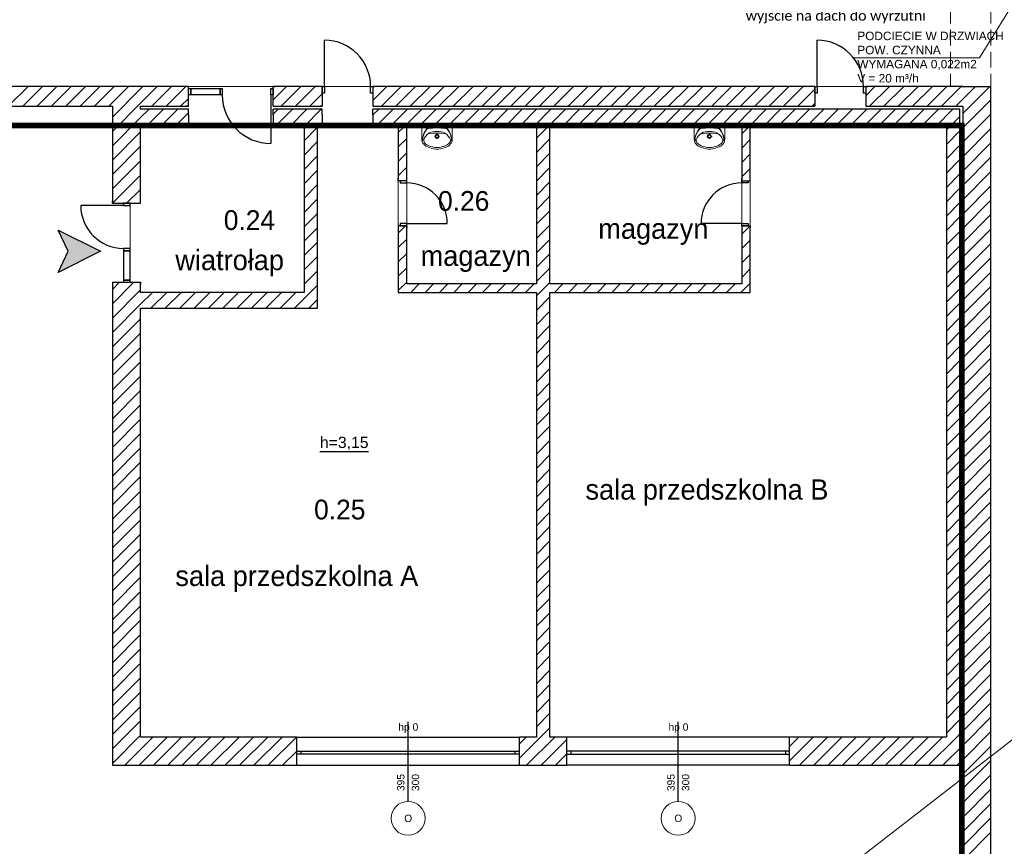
# Model space of a CAD drawing. Header units: millimetres. Extents: x -40063 to 512011, y 350190 to 687060.
# Tile 209 of 256: x 151868 to 169329, y 647596 to 662248. Entities that reach past the tile are written whole.
import ezdxf

# ---------------------------------------------------------------- set-up
doc = ezdxf.new("R2010")
doc.units = ezdxf.units.MM
doc.linetypes.add('DASHDOT', pattern=[1, 0.5, -0.25, 0, -0.25])
doc.linetypes.add('Krawędzie ukryte', pattern=[391.222223, 282.222223, -109])
for name, color, linetype in [('2D - Ogólne', 8, 'Continuous'), ('Elementy Modelu - Strefy', 8, 'Continuous'), ('IS_WM_OPIS', 7, 'Continuous'), ('J_opis pomieszczeń', 8, 'Continuous'), ('Konstrukcja - Ściany zew', 8, 'Continuous'), ('Opisy - Teksty', 8, 'Continuous'), ('Wnętrze - Umeblowanie', 8, 'Continuous'), ('X_ref', 8, 'Continuous')]:
    doc.layers.add(name, color=color, linetype=linetype)
doc.layers.add('_IS_WM_OPIS', color=7, linetype='Continuous', lineweight=9)
doc.layers.add('J_zakres opracowania', color=226, linetype='DASHDOT', lineweight=30)
doc.styles.add('ARIAL', font='Arial', dxfattribs={"height": 1})
doc.styles.add('GENERATED_STYLE_1', font='arial.ttf')
doc.styles.add('GENERATED_STYLE_2', font='txt')
doc.styles.get("Standard").update_dxf_attribs({"font": 'arial.ttf'})

# ---------------------------------------------------------------- blocks, each defined once
blk = doc.blocks.new('fdgdfg')
at = {"layer": '2D - Ogólne', "color": 8, "linetype": 'Krawędzie ukryte', "lineweight": 13}
for p, q in [((-175310, 506076), (-175310, 504676)), ((-174590, 506076), (-174590, 504676))]:
    blk.add_line(p, q, dxfattribs=at)
at = {"layer": 'Elementy Modelu - Strefy', "linetype": 'Continuous', "lineweight": 0}
for p, q in [((-197498, 504676), (-188821, 504676)), ((-188821, 504676), (-187321, 504676)), ((-187321, 504676), (-174590, 504676)), ((-174590, 504676), (-174590, 472640)), ((-188821, 503976), (-189671, 503976)), ((-189671, 503976), (-189671, 502606)), ((-187321, 503976), (-188821, 503976)), ((-186771, 503976), (-187321, 503976)), ((-186771, 501026), (-186771, 503976)), ((-186451, 503976), (-186531, 503976)), ((-186531, 503976), (-186531, 500746)), ((-185551, 503976), (-186451, 503976)), ((-185101, 503976), (-185551, 503976)), ((-185101, 501026), (-185101, 503976)), ((-184951, 503976), (-184951, 501176)), ((-182651, 503976), (-184951, 503976)), ((-182651, 501176), (-182651, 503976)), ((-182411, 503976), (-182411, 501176)), ((-179011, 503976), (-182411, 503976)), ((-179011, 501176), (-179011, 503976)), ((-177711, 503976), (-178861, 503976)), ((-178861, 503976), (-178861, 501026)), ((-176811, 503976), (-177711, 503976)), ((-175380, 503976), (-176811, 503976)), ((-189671, 502606), (-189855, 502606)), ((-189855, 502606), (-189855, 501208)), ((-189855, 501208), (-189671, 501206)), ((-189671, 501206), (-189671, 501026)), ((-184951, 501176), (-182651, 501176)), ((-182411, 501176), (-179011, 501176)), ((-189671, 501026), (-186771, 501026)), ((-182651, 501026), (-185101, 501026)), ((-182651, 493144), (-182651, 501026)), ((-178861, 501026), (-182411, 501026)), ((-182411, 501026), (-182411, 493144)), ((-186531, 500746), (-189671, 500746)), ((-189671, 500746), (-189671, 493144)), ((-189671, 493144), (-182651, 493144)), ((-182411, 493144), (-175380, 493144))]:
    blk.add_line(p, q, dxfattribs=at)
at = {"layer": 'Elementy Modelu - Strefy', "color": 8, "linetype": 'Continuous', "lineweight": 0}
blk.add_line((-175380, 493144), (-175380, 503976), dxfattribs=at)
at = {"layer": 'Konstrukcja - Ściany zew', "linetype": 'Continuous'}
for p, q in [((-186411, 504676), (-186411, 505496)), ((-177671, 504676), (-177671, 505496)), ((-189671, 504676), (-197498, 504676)), ((-192016, 504326), (-191666, 504676)), ((-191761, 504326), (-191411, 504676)), ((-191507, 504326), (-191157, 504676)), ((-191252, 504326), (-190902, 504676)), ((-190998, 504326), (-190648, 504676)), ((-190743, 504326), (-190393, 504676)), ((-190489, 504326), (-190139, 504676)), ((-190234, 504326), (-189884, 504676)), ((-190171, 504134), (-189671, 504634)), ((-189671, 504634), (-189629, 504676)), ((-189671, 504380), (-189375, 504676)), ((-188821, 504676), (-189671, 504676)), ((-189470, 504326), (-189120, 504676)), ((-189216, 504326), (-188866, 504676)), ((-188821, 504676), (-188858, 504676)), ((-188821, 504676), (-188858, 504676)), ((-188821, 504641), (-188821, 504676)), ((-188821, 504641), (-188821, 504676)), ((-188821, 504526), (-188821, 504641)), ((-188821, 504641), (-188781, 504641)), ((-188821, 504526), (-188821, 504641)), ((-188821, 504526), (-188821, 504641)), ((-188781, 504641), (-188261, 504641)), ((-188781, 504526), (-188781, 504641)), ((-188781, 504641), (-188781, 504526)), ((-188261, 504641), (-188261, 504526)), ((-188261, 504641), (-188221, 504641)), ((-188261, 504526), (-188261, 504641)), ((-188221, 504641), (-188221, 504526)), ((-187361, 504526), (-187361, 504641)), ((-187361, 504641), (-187321, 504641)), ((-187321, 504438), (-187084, 504676)), ((-187321, 504676), (-187284, 504676)), ((-187321, 504641), (-187321, 504676)), ((-186451, 504676), (-187321, 504676)), ((-187321, 504641), (-187321, 504676)), ((-187321, 504676), (-187284, 504676)), ((-187321, 504526), (-187321, 504641)), ((-187321, 504641), (-187321, 504526)), ((-187321, 504526), (-187321, 504641)), ((-187179, 504326), (-186829, 504676)), ((-186925, 504326), (-186575, 504676)), ((-186451, 504676), (-186488, 504676)), ((-186451, 504676), (-186488, 504676)), ((-186451, 504676), (-186451, 504561)), ((-186451, 504676), (-186411, 504676)), ((-186451, 504561), (-186451, 504676)), ((-186451, 504676), (-186451, 504561)), ((-186411, 504676), (-186411, 504561)), ((-185591, 504561), (-185591, 504676)), ((-185591, 504676), (-185551, 504676)), ((-185551, 504427), (-185302, 504676)), ((-185551, 504676), (-185514, 504676)), ((-185551, 504676), (-185551, 504561)), ((-177711, 504676), (-185551, 504676)), ((-185551, 504676), (-185551, 504561)), ((-185551, 504676), (-185551, 504561)), ((-185551, 504676), (-185514, 504676)), ((-185397, 504326), (-185047, 504676)), ((-185143, 504326), (-184793, 504676)), ((-184888, 504326), (-184538, 504676)), ((-184634, 504326), (-184284, 504676)), ((-184379, 504326), (-184029, 504676)), ((-184125, 504326), (-183775, 504676)), ((-183870, 504326), (-183520, 504676)), ((-183615, 504326), (-183265, 504676)), ((-183361, 504326), (-183011, 504676)), ((-183106, 504326), (-182756, 504676)), ((-182852, 504326), (-182502, 504676)), ((-182597, 504326), (-182247, 504676)), ((-182343, 504326), (-181993, 504676)), ((-182088, 504326), (-181738, 504676)), ((-181834, 504326), (-181484, 504676)), ((-181579, 504326), (-181229, 504676)), ((-181324, 504326), (-180974, 504676)), ((-181070, 504326), (-180720, 504676)), ((-180815, 504326), (-180465, 504676)), ((-180561, 504326), (-180211, 504676)), ((-180306, 504326), (-179956, 504676)), ((-180052, 504326), (-179702, 504676)), ((-179797, 504326), (-179447, 504676)), ((-179543, 504326), (-179193, 504676)), ((-179288, 504326), (-178938, 504676)), ((-179033, 504326), (-178683, 504676)), ((-178779, 504326), (-178429, 504676)), ((-178524, 504326), (-178174, 504676)), ((-178270, 504326), (-177920, 504676)), ((-178015, 504326), (-177711, 504630)), ((-177711, 504676), (-177748, 504676)), ((-177711, 504676), (-177748, 504676)), ((-177711, 504676), (-177711, 504561)), ((-177711, 504676), (-177671, 504676)), ((-177711, 504561), (-177711, 504676)), ((-177711, 504676), (-177711, 504561)), ((-177671, 504676), (-177671, 504561)), ((-176851, 504561), (-176851, 504676)), ((-176851, 504676), (-176811, 504676)), ((-176811, 504512), (-176647, 504676)), ((-176811, 504676), (-176774, 504676)), ((-176811, 504676), (-176811, 504561)), ((-175090, 504676), (-176811, 504676)), ((-176811, 504676), (-176811, 504561)), ((-176811, 504676), (-176811, 504561)), ((-176811, 504676), (-176774, 504676)), ((-176742, 504326), (-176392, 504676)), ((-176488, 504326), (-176138, 504676)), ((-176233, 504326), (-175883, 504676)), ((-175979, 504326), (-175629, 504676)), ((-175724, 504326), (-175374, 504676)), ((-175470, 504326), (-175120, 504676)), ((-175110, 504676), (-175310, 504676)), ((-175110, 504676), (-175310, 504676)), ((-175110, 504676), (-174590, 504676)), ((-175110, 504676), (-174590, 504676)), ((-175090, 504450), (-174865, 504676)), ((-175090, 504196), (-174611, 504676)), ((-174590, 489060), (-174590, 504676)), ((-188961, 504326), (-188821, 504466)), ((-188821, 504326), (-188821, 504526)), ((-188821, 504326), (-188821, 504526)), ((-188781, 504526), (-188821, 504526)), ((-188821, 504326), (-188821, 504526)), ((-188261, 504526), (-188781, 504526)), ((-188221, 504526), (-188261, 504526)), ((-187321, 504526), (-187361, 504526)), ((-187361, 504526), (-187361, 503666)), ((-187321, 504326), (-187321, 504526)), ((-187321, 504326), (-187321, 504526)), ((-187321, 504326), (-187321, 504526)), ((-186670, 504326), (-186451, 504545)), ((-186451, 504561), (-186451, 504326)), ((-186411, 504561), (-186451, 504561)), ((-186451, 504561), (-186451, 504326)), ((-185551, 504561), (-185591, 504561)), ((-185551, 504561), (-185551, 504326)), ((-185551, 504561), (-185551, 504326)), ((-177711, 504561), (-177711, 504326)), ((-177671, 504561), (-177711, 504561)), ((-177711, 504561), (-177711, 504326)), ((-176811, 504561), (-176851, 504561)), ((-176811, 504561), (-176811, 504326)), ((-176811, 504561), (-176811, 504326)), ((-175215, 504326), (-175090, 504450)), ((-175090, 503941), (-174590, 504441)), ((-203848, 504326), (-190171, 504326)), ((-190171, 503880), (-189671, 504380)), ((-190171, 504326), (-190171, 502606)), ((-189671, 504276), (-189671, 504326)), ((-189671, 504326), (-188821, 504326)), ((-189671, 504125), (-189520, 504276)), ((-188821, 504276), (-189671, 504276)), ((-189566, 503976), (-189266, 504276)), ((-189311, 503976), (-189011, 504276)), ((-188821, 504326), (-188858, 504326)), ((-188821, 504326), (-188858, 504326)), ((-188821, 504176), (-188821, 504276)), ((-187321, 504326), (-187284, 504326)), ((-187321, 504326), (-186451, 504326)), ((-187321, 504326), (-187284, 504326)), ((-187321, 504184), (-187229, 504276)), ((-186451, 504276), (-187321, 504276)), ((-187321, 504176), (-187321, 504276)), ((-187275, 503976), (-186975, 504276)), ((-187020, 503976), (-186720, 504276)), ((-186766, 503976), (-186466, 504276)), ((-186451, 504326), (-186488, 504326)), ((-186451, 504326), (-186488, 504326)), ((-186451, 504176), (-186451, 504276)), ((-185551, 504326), (-185514, 504326)), ((-185551, 504326), (-177711, 504326)), ((-185551, 504326), (-185514, 504326)), ((-185551, 504172), (-185447, 504276)), ((-175140, 504276), (-185551, 504276)), ((-185551, 504176), (-185551, 504276)), ((-185493, 503976), (-185193, 504276)), ((-185238, 503976), (-184938, 504276)), ((-184984, 503976), (-184684, 504276)), ((-184729, 503976), (-184429, 504276)), ((-184475, 503976), (-184175, 504276)), ((-184220, 503976), (-183920, 504276)), ((-183965, 503976), (-183665, 504276)), ((-183711, 503976), (-183411, 504276)), ((-183456, 503976), (-183156, 504276)), ((-183202, 503976), (-182902, 504276)), ((-182947, 503976), (-182647, 504276)), ((-182693, 503976), (-182393, 504276)), ((-182438, 503976), (-182138, 504276)), ((-182184, 503976), (-181884, 504276)), ((-181929, 503976), (-181629, 504276)), ((-181674, 503976), (-181374, 504276)), ((-181420, 503976), (-181120, 504276)), ((-181165, 503976), (-180865, 504276)), ((-180911, 503976), (-180611, 504276)), ((-180656, 503976), (-180356, 504276)), ((-180402, 503976), (-180102, 504276)), ((-180147, 503976), (-179847, 504276)), ((-179893, 503976), (-179593, 504276)), ((-179638, 503976), (-179338, 504276)), ((-179383, 503976), (-179083, 504276)), ((-179129, 503976), (-178829, 504276)), ((-178874, 503976), (-178574, 504276)), ((-178620, 503976), (-178320, 504276)), ((-178365, 503976), (-178065, 504276)), ((-178111, 503976), (-177811, 504276)), ((-177856, 503976), (-177556, 504276)), ((-177761, 504326), (-177711, 504375)), ((-177711, 504326), (-177748, 504326)), ((-177711, 504326), (-177748, 504326)), ((-177602, 503976), (-177302, 504276)), ((-177347, 503976), (-177047, 504276)), ((-177092, 503976), (-176792, 504276)), ((-176838, 503976), (-176538, 504276)), ((-176811, 504326), (-176774, 504326)), ((-176811, 504326), (-175090, 504326)), ((-176811, 504326), (-176774, 504326)), ((-176583, 503976), (-176283, 504276)), ((-176329, 503976), (-176029, 504276)), ((-176074, 503976), (-175774, 504276)), ((-175820, 503976), (-175520, 504276)), ((-175565, 503976), (-175265, 504276)), ((-175140, 493144), (-175140, 504276)), ((-175090, 504326), (-175090, 489060)), ((-190171, 503625), (-189671, 504125)), ((-189057, 503976), (-188821, 504211)), ((-188821, 504176), (-188821, 503976)), ((-187321, 504176), (-187321, 503976)), ((-186451, 504176), (-186451, 503976)), ((-185551, 504176), (-185551, 503976)), ((-175380, 503906), (-175140, 504146)), ((-175090, 503687), (-174590, 504187)), ((-189671, 502606), (-189671, 503976)), ((-189671, 503976), (-188821, 503976)), ((-187321, 503976), (-186771, 503976)), ((-186771, 503970), (-186766, 503976)), ((-186771, 503976), (-186771, 501026)), ((-186771, 503716), (-186531, 503956)), ((-186531, 500746), (-186531, 503976)), ((-186531, 503976), (-186451, 503976)), ((-186511, 503976), (-186451, 504036)), ((-185551, 503976), (-185101, 503976)), ((-185101, 503858), (-184984, 503976)), ((-185101, 503976), (-185101, 503006)), ((-184951, 503976), (-182651, 503976)), ((-184951, 503006), (-184951, 503976)), ((-182651, 503763), (-182438, 503976)), ((-182651, 503976), (-182651, 501176)), ((-182411, 503976), (-179011, 503976)), ((-182411, 501176), (-182411, 503976)), ((-179011, 503839), (-178874, 503976)), ((-179011, 503976), (-179011, 503006)), ((-178861, 503976), (-175380, 503976)), ((-178861, 503006), (-178861, 503976)), ((-175380, 503976), (-175380, 493144)), ((-175090, 503432), (-174590, 503932)), ((-190171, 503370), (-189671, 503870)), ((-185101, 503604), (-184951, 503754)), ((-182651, 503508), (-182411, 503748)), ((-175380, 503651), (-175140, 503891)), ((-190171, 503116), (-189671, 503616)), ((-186771, 503461), (-186531, 503701)), ((-179011, 503584), (-178861, 503734)), ((-175380, 503397), (-175140, 503637)), ((-175090, 503178), (-174590, 503678)), ((-186771, 503207), (-186531, 503447)), ((-185101, 503349), (-184951, 503499)), ((-182651, 503254), (-182411, 503494)), ((-179011, 503330), (-178861, 503480)), ((-175090, 502923), (-174590, 503423)), ((-190171, 502861), (-189671, 503361)), ((-185101, 503095), (-184951, 503245)), ((-182651, 502999), (-182411, 503239)), ((-179011, 503075), (-178861, 503225)), ((-175380, 503142), (-175140, 503382)), ((-190171, 502607), (-189671, 503107)), ((-186771, 502952), (-186531, 503192)), ((-185101, 503006), (-185101, 503043)), ((-185101, 503006), (-185101, 503043)), ((-184951, 503006), (-184951, 503043)), ((-184951, 503006), (-184951, 503043)), ((-179011, 503006), (-179011, 503043)), ((-179011, 503006), (-179011, 503043)), ((-178861, 503006), (-178861, 503043)), ((-178861, 503006), (-178861, 503043)), ((-175380, 502888), (-175140, 503128)), ((-175090, 502668), (-174590, 503168)), ((-186771, 502697), (-186531, 502937)), ((-185066, 503006), (-185101, 503006)), ((-185066, 503006), (-185101, 503006)), ((-184951, 503006), (-185066, 503006)), ((-185066, 503006), (-185066, 502966)), ((-184951, 503006), (-185066, 503006)), ((-184951, 503006), (-185066, 503006)), ((-185066, 502966), (-184951, 502966)), ((-184951, 502966), (-184951, 503006)), ((-182651, 502745), (-182411, 502985)), ((-179011, 503006), (-178896, 503006)), ((-179011, 502966), (-179011, 503006)), ((-179011, 503006), (-178896, 503006)), ((-179011, 503006), (-178896, 503006)), ((-178896, 502966), (-179011, 502966)), ((-178896, 503006), (-178861, 503006)), ((-178896, 503006), (-178896, 502966)), ((-178896, 503006), (-178861, 503006)), ((-175380, 502633), (-175140, 502873)), ((-175090, 502414), (-174590, 502914)), ((-189918, 502606), (-189671, 502852)), ((-182651, 502490), (-182411, 502730)), ((-189971, 502566), (-190731, 502566)), ((-190171, 502606), (-190171, 502643)), ((-190171, 502606), (-190171, 502643)), ((-190171, 502606), (-189971, 502606)), ((-190171, 502606), (-189971, 502606)), ((-190171, 502606), (-189971, 502606)), ((-189971, 502606), (-189856, 502606)), ((-189971, 502606), (-189971, 502566)), ((-189856, 502606), (-189971, 502606)), ((-189971, 502606), (-189856, 502606)), ((-189971, 502566), (-189856, 502566)), ((-189856, 502606), (-189671, 502606)), ((-189856, 502566), (-189856, 502606)), ((-189856, 502606), (-189671, 502606)), ((-189671, 502606), (-189671, 502643)), ((-189671, 502606), (-189671, 502643)), ((-186771, 502443), (-186531, 502683)), ((-175380, 502378), (-175140, 502618)), ((-175090, 502159), (-174590, 502659)), ((-186771, 502188), (-186531, 502428)), ((-182651, 502235), (-182411, 502475)), ((-175380, 502124), (-175140, 502364)), ((-175090, 501905), (-174590, 502405)), ((-186771, 501934), (-186531, 502174)), ((-185101, 502076), (-184972, 502206)), ((-185101, 502206), (-185101, 502169)), ((-185066, 502206), (-185101, 502206)), ((-185101, 502206), (-185101, 501026)), ((-185066, 502206), (-185101, 502206)), ((-185101, 502206), (-185101, 502169)), ((-184951, 502246), (-185066, 502246)), ((-185066, 502246), (-185066, 502206)), ((-184951, 502206), (-185066, 502206)), ((-185066, 502206), (-184951, 502206)), ((-184951, 502206), (-185066, 502206)), ((-184951, 502206), (-184951, 502246)), ((-184951, 502246), (-184231, 502246)), ((-184951, 502206), (-184951, 502169)), ((-184951, 501176), (-184951, 502206)), ((-184951, 502206), (-184951, 502169)), ((-182651, 501981), (-182411, 502221)), ((-179011, 502246), (-179731, 502246)), ((-179011, 502206), (-179011, 502246)), ((-179011, 502246), (-178896, 502246)), ((-179011, 502057), (-178862, 502206)), ((-179011, 502206), (-179011, 502169)), ((-179011, 502206), (-178896, 502206)), ((-179011, 502206), (-179011, 501176)), ((-178896, 502206), (-179011, 502206)), ((-179011, 502206), (-178896, 502206)), ((-179011, 502206), (-179011, 502169)), ((-178896, 502246), (-178896, 502206)), ((-178896, 502206), (-178861, 502206)), ((-178896, 502206), (-178861, 502206)), ((-178861, 502206), (-178861, 502169)), ((-178861, 501026), (-178861, 502206)), ((-178861, 502206), (-178861, 502169)), ((-191132, 502129), (-190383, 501755)), ((-190956, 501755), (-191132, 502129)), ((-175380, 501869), (-175140, 502109)), ((-175090, 501650), (-174590, 502150)), ((-186771, 501679), (-186531, 501919)), ((-185101, 501822), (-184951, 501972)), ((-182651, 501726), (-182411, 501966)), ((-179011, 501802), (-178861, 501952)), ((-175380, 501615), (-175140, 501855)), ((-175090, 501396), (-174590, 501896)), ((-190383, 501755), (-191132, 501380)), ((-191132, 501380), (-190956, 501755)), ((-189856, 501806), (-189971, 501806)), ((-189971, 501806), (-189971, 501766)), ((-189856, 501766), (-189971, 501766)), ((-189971, 501766), (-189971, 501246)), ((-189971, 501766), (-189856, 501766)), ((-189856, 501766), (-189856, 501806)), ((-189856, 501246), (-189856, 501766)), ((-186771, 501425), (-186531, 501665)), ((-185101, 501567), (-184951, 501717)), ((-182651, 501472), (-182411, 501712)), ((-179011, 501548), (-178861, 501698)), ((-175090, 501141), (-174590, 501641)), ((-175380, 501360), (-175140, 501600)), ((-186771, 501170), (-186531, 501410)), ((-185101, 501313), (-184951, 501463)), ((-182651, 501217), (-182411, 501457)), ((-179011, 501293), (-178861, 501443)), ((-175380, 501106), (-175140, 501346)), ((-175090, 500887), (-174590, 501387)), ((-190171, 501079), (-190045, 501206)), ((-190171, 500825), (-189790, 501206)), ((-190171, 501206), (-190171, 501169)), ((-190171, 501206), (-189971, 501206)), ((-190171, 501206), (-189971, 501206)), ((-190171, 501206), (-190171, 492644)), ((-190171, 501206), (-189971, 501206)), ((-190171, 501206), (-190171, 501169)), ((-189971, 501246), (-189856, 501246)), ((-189856, 501246), (-189971, 501246)), ((-189971, 501246), (-189971, 501206)), ((-189971, 501206), (-189856, 501206)), ((-189971, 501206), (-189856, 501206)), ((-189971, 501206), (-189856, 501206)), ((-189856, 501206), (-189856, 501246)), ((-189856, 501206), (-189671, 501206)), ((-189856, 501206), (-189671, 501206)), ((-189671, 501206), (-189671, 501169)), ((-189671, 501026), (-189671, 501206)), ((-189671, 501206), (-189671, 501169)), ((-186720, 500966), (-186531, 501156)), ((-185101, 501058), (-184951, 501208)), ((-182651, 501176), (-184951, 501176)), ((-184879, 501026), (-184729, 501176)), ((-184624, 501026), (-184474, 501176)), ((-184370, 501026), (-184220, 501176)), ((-184115, 501026), (-183965, 501176)), ((-183861, 501026), (-183711, 501176)), ((-183606, 501026), (-183456, 501176)), ((-183352, 501026), (-183202, 501176)), ((-183097, 501026), (-182947, 501176)), ((-182843, 501026), (-182693, 501176)), ((-182651, 500963), (-182411, 501203)), ((-179011, 501176), (-182411, 501176)), ((-182333, 501026), (-182183, 501176)), ((-182079, 501026), (-181929, 501176)), ((-181824, 501026), (-181674, 501176)), ((-181570, 501026), (-181420, 501176)), ((-181315, 501026), (-181165, 501176)), ((-181061, 501026), (-180911, 501176)), ((-180806, 501026), (-180656, 501176)), ((-180552, 501026), (-180402, 501176)), ((-180297, 501026), (-180147, 501176)), ((-180042, 501026), (-179892, 501176)), ((-179788, 501026), (-179638, 501176)), ((-179533, 501026), (-179383, 501176)), ((-179279, 501026), (-179129, 501176)), ((-178943, 501107), (-178861, 501189)), ((-175090, 500632), (-174590, 501132)), ((-190171, 500570), (-189671, 501070)), ((-189671, 500816), (-189461, 501026)), ((-186771, 501026), (-189671, 501026)), ((-189487, 500746), (-189207, 501026)), ((-189232, 500746), (-188952, 501026)), ((-188977, 500746), (-188697, 501026)), ((-188723, 500746), (-188443, 501026)), ((-188468, 500746), (-188188, 501026)), ((-188214, 500746), (-187934, 501026)), ((-187959, 500746), (-187679, 501026)), ((-187705, 500746), (-187425, 501026)), ((-187450, 500746), (-187170, 501026)), ((-187195, 500746), (-186915, 501026)), ((-186941, 500746), (-186720, 500966)), ((-185101, 501026), (-182651, 501026)), ((-182651, 501026), (-182651, 493144)), ((-182651, 500708), (-182411, 500948)), ((-182411, 493144), (-182411, 501026)), ((-182411, 501026), (-178861, 501026)), ((-179024, 501026), (-178943, 501107)), ((-175380, 500851), (-175140, 501091)), ((-190171, 500316), (-189671, 500816)), ((-186686, 500746), (-186603, 500829)), ((-186603, 500829), (-186531, 500901)), ((-175380, 500597), (-175140, 500837)), ((-175090, 500377), (-174590, 500877)), ((-189671, 493144), (-189671, 500746)), ((-189671, 500746), (-186531, 500746)), ((-182651, 500454), (-182411, 500694)), ((-175090, 500123), (-174590, 500623)), ((-190171, 500061), (-189671, 500561)), ((-182651, 500199), (-182411, 500439)), ((-175380, 500342), (-175140, 500582)), ((-190171, 499807), (-189671, 500307)), ((-175380, 500087), (-175140, 500327)), ((-175090, 499868), (-174590, 500368)), ((-182651, 499944), (-182411, 500184)), ((-175380, 499833), (-175140, 500073)), ((-175090, 499614), (-174590, 500114)), ((-190171, 499552), (-189671, 500052)), ((-182651, 499690), (-182411, 499930)), ((-190171, 499297), (-189671, 499797)), ((-175380, 499578), (-175140, 499818)), ((-175090, 499359), (-174590, 499859)), ((-182651, 499435), (-182411, 499675)), ((-175380, 499324), (-175140, 499564)), ((-175090, 499105), (-174590, 499605)), ((-190171, 499043), (-189671, 499543)), ((-182651, 499181), (-182411, 499421)), ((-190171, 498788), (-189671, 499288)), ((-175380, 499069), (-175140, 499309)), ((-175090, 498850), (-174590, 499350)), ((-190171, 498534), (-189671, 499034)), ((-182651, 498926), (-182411, 499166)), ((-175380, 498815), (-175140, 499055)), ((-175090, 498596), (-174590, 499096)), ((-182651, 498672), (-182411, 498912)), ((-190171, 498279), (-189671, 498779)), ((-175380, 498560), (-175140, 498800)), ((-175090, 498341), (-174590, 498841)), ((-190171, 498025), (-189671, 498525)), ((-182651, 498417), (-182411, 498657)), ((-175380, 498306), (-175140, 498546)), ((-175090, 498086), (-174590, 498586)), ((-182651, 498162), (-182411, 498402)), ((-175090, 497832), (-174590, 498332)), ((-190171, 497770), (-189671, 498270)), ((-182651, 497908), (-182411, 498148)), ((-175380, 498051), (-175140, 498291)), ((-190171, 497516), (-189671, 498016)), ((-175380, 497796), (-175140, 498036)), ((-175090, 497577), (-174590, 498077)), ((-182651, 497653), (-182411, 497893)), ((-175090, 497323), (-174590, 497823)), ((-190171, 497261), (-189671, 497761)), ((-182651, 497399), (-182411, 497639)), ((-175380, 497542), (-175140, 497782)), ((-190171, 497006), (-189671, 497506)), ((-175380, 497287), (-175140, 497527)), ((-175090, 497068), (-174590, 497568)), ((-182651, 497144), (-182411, 497384)), ((-175090, 496814), (-174590, 497314)), ((-190171, 496752), (-189671, 497252)), ((-182651, 496890), (-182411, 497130)), ((-175380, 497033), (-175140, 497273)), ((-190171, 496497), (-189671, 496997)), ((-175380, 496778), (-175140, 497018)), ((-175090, 496559), (-174590, 497059)), ((-182651, 496635), (-182411, 496875)), ((-175380, 496524), (-175140, 496764)), ((-175090, 496305), (-174590, 496805)), ((-190171, 496243), (-189671, 496743)), ((-182651, 496381), (-182411, 496621)), ((-190171, 495988), (-189671, 496488)), ((-175380, 496269), (-175140, 496509)), ((-175090, 496050), (-174590, 496550)), ((-190171, 495734), (-189671, 496234)), ((-182651, 496126), (-182411, 496366)), ((-175380, 496015), (-175140, 496255)), ((-175090, 495795), (-174590, 496295)), ((-182651, 495871), (-182411, 496111)), ((-190171, 495479), (-189671, 495979)), ((-175380, 495760), (-175140, 496000)), ((-175090, 495541), (-174590, 496041)), ((-190171, 495225), (-189671, 495725)), ((-182651, 495617), (-182411, 495857)), ((-175380, 495505), (-175140, 495745)), ((-175090, 495286), (-174590, 495786)), ((-182651, 495362), (-182411, 495602)), ((-175090, 495032), (-174590, 495532)), ((-190171, 494970), (-189671, 495470)), ((-175380, 495251), (-175140, 495491)), ((-190171, 494715), (-189671, 495215)), ((-182651, 495108), (-182411, 495348)), ((-175380, 494996), (-175140, 495236)), ((-175090, 494777), (-174590, 495277)), ((-182651, 494853), (-182411, 495093)), ((-175090, 494523), (-174590, 495023)), ((-190171, 494461), (-189671, 494961)), ((-182651, 494599), (-182411, 494839)), ((-175380, 494742), (-175140, 494982)), ((-190171, 494206), (-189671, 494706)), ((-175380, 494487), (-175140, 494727)), ((-175090, 494268), (-174590, 494768)), ((-182651, 494344), (-182411, 494584)), ((-175090, 494013), (-174590, 494513)), ((-190171, 493952), (-189671, 494452)), ((-182651, 494090), (-182411, 494330)), ((-175380, 494233), (-175140, 494473)), ((-190171, 493697), (-189671, 494197)), ((-175380, 493978), (-175140, 494218)), ((-175090, 493759), (-174590, 494259)), ((-182651, 493835), (-182411, 494075)), ((-175380, 493723), (-175140, 493963)), ((-175090, 493504), (-174590, 494004)), ((-190171, 493443), (-189671, 493943)), ((-182651, 493580), (-182411, 493820)), ((-190171, 493188), (-189671, 493688)), ((-175380, 493469), (-175140, 493709)), ((-175090, 493250), (-174590, 493750)), ((-190171, 492934), (-189671, 493434)), ((-182651, 493326), (-182411, 493566)), ((-175380, 493214), (-175140, 493454)), ((-175090, 492995), (-174590, 493495)), ((-184926, 492004), (-184926, 493412)), ((-182578, 493144), (-182411, 493311)), ((-180136, 492004), (-180136, 493412)), ((-190171, 492679), (-189671, 493179)), ((-189951, 492644), (-189451, 493144)), ((-189697, 492644), (-189197, 493144)), ((-186901, 493144), (-189671, 493144)), ((-189442, 492644), (-188942, 493144)), ((-189188, 492644), (-188688, 493144)), ((-188933, 492644), (-188433, 493144)), ((-188678, 492644), (-188178, 493144)), ((-188424, 492644), (-187924, 493144)), ((-188169, 492644), (-187669, 493144)), ((-187915, 492644), (-187415, 493144)), ((-187660, 492644), (-187160, 493144)), ((-187406, 492644), (-186906, 493144)), ((-186901, 492894), (-186901, 493144)), ((-186901, 493144), (-182951, 493144)), ((-182951, 493026), (-182833, 493144)), ((-182951, 492771), (-182578, 493144)), ((-182951, 492894), (-182951, 493144)), ((-182651, 493144), (-182951, 493144)), ((-182824, 492644), (-182324, 493144)), ((-182569, 492644), (-182111, 493102)), ((-182111, 493144), (-182411, 493144)), ((-182111, 492894), (-182111, 493144)), ((-178161, 493144), (-182111, 493144)), ((-178161, 492979), (-177996, 493144)), ((-178161, 492725), (-177741, 493144)), ((-178161, 492894), (-178161, 493144)), ((-175380, 493144), (-178161, 493144)), ((-177987, 492644), (-177487, 493144)), ((-177732, 492644), (-177232, 493144)), ((-177478, 492644), (-176978, 493144)), ((-177223, 492644), (-176723, 493144)), ((-176969, 492644), (-176469, 493144)), ((-176714, 492644), (-176214, 493144)), ((-176460, 492644), (-175960, 493144)), ((-176205, 492644), (-175705, 493144)), ((-175950, 492644), (-175450, 493144)), ((-175696, 492644), (-175196, 493144)), ((-175196, 493144), (-175140, 493200)), ((-175090, 493144), (-175140, 493144)), ((-175090, 492741), (-174590, 493241)), ((-175090, 492644), (-175090, 493144)), ((-175441, 492644), (-175090, 492995)), ((-175090, 492486), (-174590, 492986)), ((-187151, 492644), (-186901, 492894)), ((-186901, 492844), (-186901, 492894)), ((-186901, 492894), (-186826, 492894)), ((-186901, 492844), (-186901, 492894)), ((-186901, 492644), (-186901, 492844)), ((-186826, 492844), (-186901, 492844)), ((-186826, 492894), (-186826, 492844)), ((-186826, 492894), (-183026, 492894)), ((-183026, 492844), (-186826, 492844)), ((-183026, 492844), (-183026, 492894)), ((-183026, 492894), (-182951, 492894)), ((-182951, 492844), (-183026, 492844)), ((-182951, 492844), (-182951, 492894)), ((-182951, 492844), (-182951, 492894)), ((-182951, 492644), (-182951, 492844)), ((-182314, 492644), (-182111, 492848)), ((-182111, 492844), (-182111, 492894)), ((-182036, 492894), (-182111, 492894)), ((-182111, 492844), (-182111, 492894)), ((-182111, 492644), (-182111, 492844)), ((-182111, 492844), (-182036, 492844)), ((-182036, 492844), (-182036, 492894)), ((-178236, 492894), (-182036, 492894)), ((-182036, 492844), (-178236, 492844)), ((-178161, 492894), (-178236, 492894)), ((-178236, 492894), (-178236, 492844)), ((-178236, 492844), (-178161, 492844)), ((-178161, 492844), (-178161, 492894)), ((-178161, 492844), (-178161, 492894)), ((-178161, 492644), (-178161, 492844)), ((-175187, 492644), (-175090, 492741)), ((-190171, 492644), (-186901, 492644)), ((-186901, 492644), (-182951, 492644)), ((-182951, 492644), (-182111, 492644)), ((-178161, 492644), (-182111, 492644)), ((-178161, 492644), (-175090, 492644)), ((-175090, 492232), (-174590, 492732)), ((-175090, 491977), (-174590, 492477)), ((-175090, 491722), (-174590, 492222)), ((-175090, 491468), (-174590, 491968)), ((-175090, 491213), (-174590, 491713)), ((-175090, 490959), (-174590, 491459))]:
    blk.add_line(p, q, dxfattribs=at)
for centre, radius, start, end in [((-186411, 504676), 820, 0, 90), ((-177671, 504676), 820, 0, 90), ((-187361, 504526), 860, 180, 270), ((-184951, 502246), 720, 0, 90), ((-179011, 502246), 720, 90, 180), ((-189971, 502566), 760, 180, 270)]:
    blk.add_arc(centre, radius, start, end, dxfattribs=at)
at = {"layer": 'Konstrukcja - Ściany zew', "color": 251, "linetype": 'Continuous', "lineweight": 13}
for centre, start, end in [((-184926, 491704), 0, 180), ((-180136, 491704), 0, 180), ((-184926, 491704), 180, 0), ((-180136, 491704), 180, 0)]:
    blk.add_arc(centre, 300, start, end, dxfattribs=at)
at = {"layer": 'Konstrukcja - Ściany zew', "linetype": 'Continuous', "lineweight": 13, "extrusion": (0, 0, -1)}
for points in [[(190383, 501755), (191132, 502129), (190956, 501755)], [(190383, 501755), (190956, 501755), (191132, 501380)]]:
    blk.add_solid(points, dxfattribs=at)
at = {"layer": 'Opisy - Teksty', "linetype": 'Continuous'}
blk.add_line((-186490, 498209), (-185628, 498209), dxfattribs=at)
at = {"layer": 'Wnętrze - Umeblowanie', "color": 252, "linetype": 'Continuous', "lineweight": 5}
for p, q in [((-184683, 503976), (-184143, 503976)), ((-184683, 503976), (-184683, 503747)), ((-184328, 503976), (-184498, 503976)), ((-184143, 503976), (-184143, 503747)), ((-179852, 503976), (-179312, 503976)), ((-179852, 503976), (-179852, 503747)), ((-179497, 503976), (-179667, 503976)), ((-179312, 503976), (-179312, 503747)), ((-184430, 503792), (-184459, 503792)), ((-184413, 503838), (-184413, 503809)), ((-184413, 503776), (-184413, 503747)), ((-184368, 503792), (-184397, 503792)), ((-179599, 503792), (-179627, 503792)), ((-179582, 503838), (-179582, 503809)), ((-179582, 503776), (-179582, 503747)), ((-179536, 503792), (-179565, 503792))]:
    blk.add_line(p, q, dxfattribs=at)
for centre, radius in [((-184413, 503792), 35), ((-184413, 503792), 25), ((-179582, 503792), 35), ((-179582, 503792), 25)]:
    blk.add_circle(centre, radius, dxfattribs=at)
for centre, radius, start, end in [((-184330, 503717), 340, 140.6648, 180.9072), ((-184364, 503716), 305, 138.5245, 180.6767), ((-184559, 503888), 45, 97.8304, 138.5245), ((-184558, 503904), 45, 102.694, 140.6648), ((-184419, 503289), 676, 89.4897, 102.694), ((-184408, 502789), 1154, 90.245, 97.8304), ((-184408, 503289), 676, 77.2285, 90.4328), ((-184420, 502789), 1154, 82.0921, 89.6775), ((-184267, 503888), 45, 41.398, 82.0921), ((-184269, 503904), 45, 39.2578, 77.2285), ((-184497, 503718), 340, 359.0153, 39.2578), ((-184462, 503716), 305, 359.2458, 41.398), ((-179498, 503717), 340, 140.6648, 180.9072), ((-179533, 503716), 305, 138.5245, 180.6767), ((-179726, 503904), 45, 102.694, 140.6648), ((-179728, 503888), 45, 97.8304, 138.5245), ((-179588, 503289), 676, 89.4897, 102.694), ((-179577, 502789), 1154, 90.245, 97.8304), ((-179577, 503289), 676, 77.2285, 90.4328), ((-179588, 502789), 1154, 82.0921, 89.6775), ((-179436, 503888), 45, 41.398, 82.0921), ((-179437, 503904), 45, 39.2578, 77.2285), ((-179665, 503718), 340, 359.0153, 39.2578), ((-179631, 503716), 305, 359.2458, 41.398), ((-184546, 503741), 137, 177.5448, 231.2546), ((-184426, 503645), 241, 122.8442, 158.4481), ((-184413, 502865), 985, 81.1796, 98.8266), ((-184432, 503641), 241, 85.394, 121.0561), ((-184394, 503641), 241, 58.9439, 94.606), ((-184400, 503645), 241, 21.5519, 57.1558), ((-184280, 503741), 137, 308.7454, 2.4552), ((-179715, 503741), 137, 177.5448, 231.2546), ((-179595, 503645), 241, 122.8442, 158.4481), ((-179582, 502865), 985, 81.1796, 98.8266), ((-179601, 503641), 241, 85.394, 121.0561), ((-179563, 503641), 241, 58.9439, 94.606), ((-179569, 503645), 241, 21.5519, 57.1558), ((-179449, 503741), 137, 308.7454, 2.4552), ((-184569, 503727), 80.9, 176.0694, 229.1984), ((-184499, 503800), 213, 231.3152, 242.8429), ((-184437, 503893), 293, 230.7149, 260.0022), ((-184399, 504009), 444, 243.7403, 265.7948), ((-184413, 503912), 317, 256.4334, 283.5666), ((-184413, 503836), 270, 265.9876, 274.0124), ((-184427, 504009), 444, 274.2052, 296.2597), ((-184390, 503893), 293, 279.9978, 309.2851), ((-184327, 503800), 213, 297.1571, 308.6848), ((-184257, 503727), 80.9, 310.8016, 3.9306), ((-179738, 503727), 80.9, 176.0694, 229.1984), ((-179668, 503800), 213, 231.3152, 242.8429), ((-179605, 503893), 293, 230.7149, 260.0022), ((-179568, 504009), 444, 243.7403, 265.7948), ((-179582, 503912), 317, 256.4334, 283.5666), ((-179582, 503836), 270, 265.9876, 274.0124), ((-179596, 504009), 444, 274.2052, 296.2597), ((-179558, 503893), 293, 279.9978, 309.2851), ((-179496, 503800), 213, 297.1571, 308.6848), ((-179426, 503727), 80.9, 310.8016, 3.9306)]:
    blk.add_arc(centre, radius, start, end, dxfattribs=at)
at = {"layer": 'Elementy Modelu - Strefy', "lineweight": 13, "style": 'GENERATED_STYLE_2'}
for s, p in [('0.26', (-184396, 502473)), ('0.24', (-188195, 502133)), ('0.25', (-186594, 497003))]:
    blk.add_text(s, height=350, dxfattribs=at).set_placement(p)
at = {"layer": 'J_opis pomieszczeń', "linetype": 'Continuous', "style": 'GENERATED_STYLE_2'}
for s, height, p in [('magazyn', 360, (-181554, 501977)), ('wiatrołap', 360, (-189054, 501420)), ('magazyn', 360, (-184704, 501496)), ('sala przedszkolna B', 359.99, (-181781, 497353)), ('sala przedszkolna A', 359.99, (-189054, 495822))]:
    blk.add_text(s, height=height, dxfattribs=at).set_placement(p)
at = {"layer": 'Konstrukcja - Ściany zew', "char_height": 130, "attachment_point": 7, "style": 'GENERATED_STYLE_1'}
for s, insert in [('{hp 0}', (-185099, 493219)), ('{hp 0}', (-180309, 493219)), ('{O}', (-184995, 491637)), ('{O}', (-180205, 491637))]:
    blk.add_mtext(s, dxfattribs=dict(at, insert=insert))
at = {"layer": 'Konstrukcja - Ściany zew', "char_height": 130, "attachment_point": 7, "rotation": 90, "style": 'GENERATED_STYLE_1'}
for s, insert in [('{395}', (-184989, 492187)), ('{300}', (-184729, 492187)), ('{395}', (-180199, 492187)), ('{300}', (-179939, 492187))]:
    blk.add_mtext(s, dxfattribs=dict(at, insert=insert))
at = {"layer": 'Opisy - Teksty', "linetype": 'Continuous', "style": 'GENERATED_STYLE_1'}
blk.add_text('h=3,15', height=200, dxfattribs=at).set_placement((-186490, 498268))

msp = doc.modelspace()

# ---------------------------------------------------------------- linework, layer by layer
at = {"layer": '_IS_WM_OPIS', "color": 7}
for points in [[(168891.62591, 661572.19589), (169858.23034, 663139.6204)], [(165606.45739, 646494.24239), (174168.09871, 653121.21197)]]:
    msp.add_lwpolyline(points, dxfattribs=at)
at = {"layer": '_IS_WM_OPIS', "color": 6}
msp.add_lwpolyline([(166660.67706, 661572.19589), (168891.62591, 661572.19589)], dxfattribs=at)
at = {"layer": 'J_zakres opracowania', "ltscale": 1000, "const_width": 100}
msp.add_lwpolyline([(145238.97833, 603150.87452), (179698.13773, 603150.87452), (179698.13773, 613450.86815), (168198.34775, 613450.86815), (168198.34775, 623228.22314), (179787.48799, 623228.22314), (179787.48799, 655328.15213), (172267.92013, 655328.15213), (172267.92013, 661215.50192), (178887.83809, 661215.50192), (178887.83809, 667165.49127), (169238.45678, 667165.49127), (169238.45678, 670965.36364), (139342.26689, 670965.36364), (139342.26689, 660371.72463), (168578.26628, 660371.72463), (168578.26628, 636879.36656), (155218.96566, 636879.36656), (155218.96566, 616919.40233), (145238.97833, 616919.40233), (145238.97833, 603150.87452)], dxfattribs=at)

# ---------------------------------------------------------------- block references
at = {"layer": 'X_ref'}
msp.add_blockref('fdgdfg', (343682.59614, 156387.58931), dxfattribs=at)

# ---------------------------------------------------------------- texts
at = {"layer": '_IS_WM_OPIS', "color": 7, "insert": (166722.30342, 662035.53459), "char_height": 150, "width": 2605.2948608, "attachment_point": 1, "rotation": 0.000000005, "style": 'ARIAL'}
msp.add_mtext('PODCIECIE W DRZWIACH \\PPOW. CZYNNA WYMAGANA 0,022m2\\PV = 20 m³/h', dxfattribs=at)
at = {"layer": 'IS_WM_OPIS', "insert": (164743.03333, 664210.88435), "char_height": 179.9999966, "width": 5935.9201341, "attachment_point": 1, "rotation": 0.000000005}
msp.add_mtext('\\fCalibri|b0|i0|c238;Wentylator \\Pilość powietrza 20m3/h\\Pspręż 20Pa\\Pmoc 20W\\Pzasilenie 230V\\Pzałączany oświetleniem z opożnieniem czasowym\\Pwyjście na dach do wyrzutni', dxfattribs=at)

doc.saveas('drawing.dxf')
